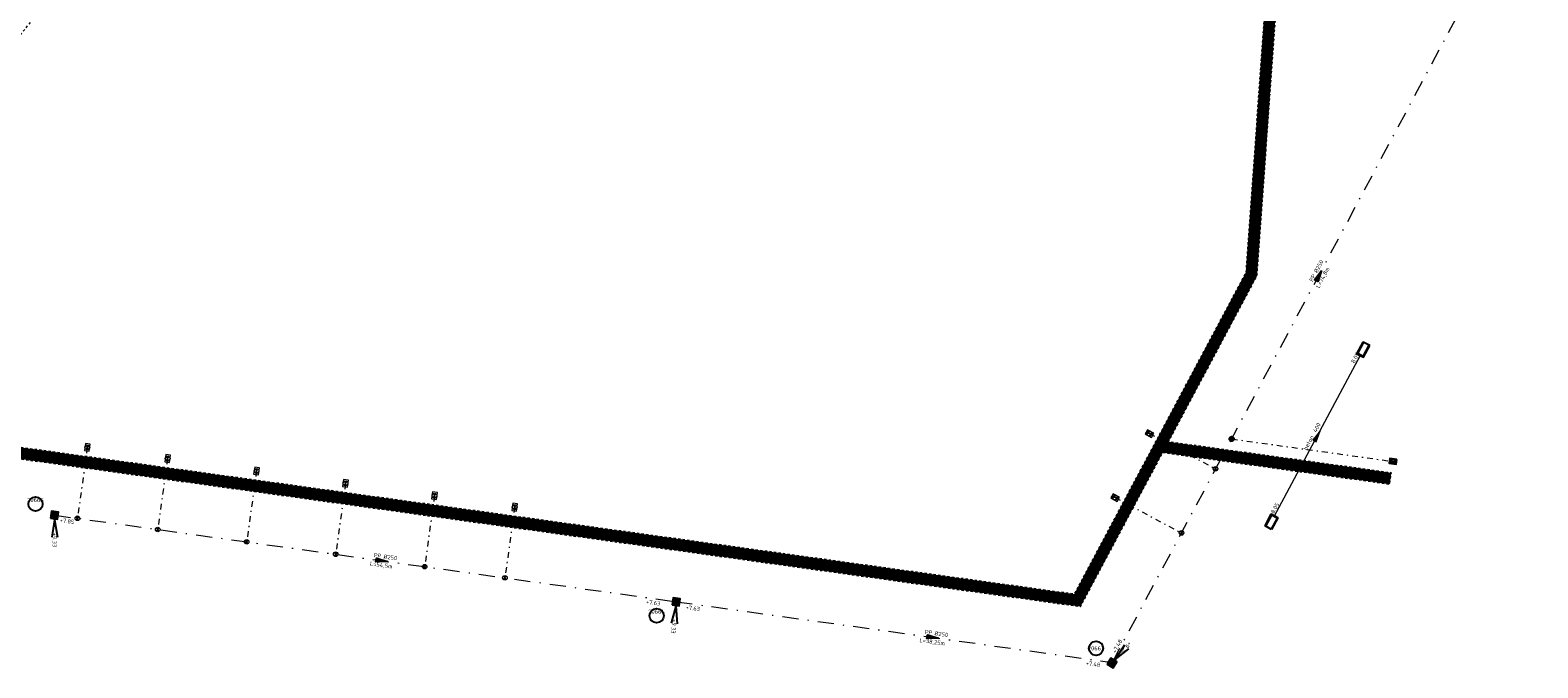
# Model space of a CAD drawing. Header units: metres. Extents: x 166295 to 169354, y 462100 to 463391.
# Tile 13 of 27: x 167630 to 167761, y 462532 to 462588. Entities that reach past the tile are written whole.
import ezdxf
from ezdxf.enums import TextEntityAlignment as Align

# ---------------------------------------------------------------- set-up
doc = ezdxf.new("R2010")
doc.units = ezdxf.units.M
doc.header["$LTSCALE"] = 0.2
for name, pattern in [('NLCS-HIDDEN', [4, 2, -2]), ('RI-VWA_HUISAANSLUITING', [6.1, 2.5, -1.8, 0, -1.8]), ('RI-VWA_PE', [15, 7, -4, 0, -4])]:
    doc.linetypes.add(name, pattern=pattern)
for name, color, linetype, lineweight in [('B-OI-WH-DUIKER-T18', 252, 'Continuous', 18), ('B-WE-KL-TRACE_WENSTRACE-G', 8, 'NLCS-HIDDEN', 18), ('B-WE-KL-TRACE_WENSTRACE-G2', 252, 'Continuous', 35), ('B-WE-KW-KUNSTWERK_DUIKER-G', 251, 'Continuous', 18), ('B-WE-RI-HWA_UITSTROOMBAK-S', 252, 'Continuous', 25), ('B-WE-RI-VWA_HUISAANSLUITING_PP_125-G', 252, 'RI-VWA_HUISAANSLUITING', 18), ('B-WE-RI-VWA_HUISAANSLUITING_PP_160-G', 252, 'RI-VWA_HUISAANSLUITING', 18), ('B-WE-RI-VWA_HULPSTUK-ONTSTOPPINGSSTUK_PP_125-S', 252, 'Continuous', 20), ('B-WE-RI-VWA_HULPSTUK-S', 252, 'Continuous', 25), ('B-WE-RI-VWA_HULPSTUK_INLAAT-KNEVELINLAAT_250-125-G', 252, 'Continuous', 20), ('B-WE-RI-VWA_PUTNUMMER-S', 252, 'Continuous', 25), ('B-WE-RI-VWA_RIOOLPUT_INSPECTIEPUT-S', 252, 'Continuous', 25), ('B-WE-RI-VWA_STROOMRICHTING-S', 252, 'Continuous', 25), ('B-WE-RI-VWA_TRANSPORTLEIDING_PE_250-G', 252, 'RI-VWA_PE', 18), ('N-WE-RI-VWA_PUTNUMMER-S', 32, 'Continuous', 25), ('N-WE-RI-VWA_RIOOLPUT_INSPECTIEPUT-S', 32, 'Continuous', 25)]:
    doc.layers.add(name, color=color, linetype=linetype, lineweight=lineweight)
doc.styles.add('NLCS-ISO', font='NLCS-ISO.ttf')

# ---------------------------------------------------------------- blocks, each defined once
blk = doc.blocks.new('*U43')
at = {"ltscale": 0.1}
blk.add_hatch(color=256, dxfattribs=at).paths.add_polyline_path([(2.500000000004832, 0), (-2.500000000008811, -0.8333333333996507), (-2.500000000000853, 0.8333333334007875)])
at = {"ltscale": 0.1, "flags": 128}
blk.add_lwpolyline([(2.500000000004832, 0), (-2.500000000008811, -0.8333333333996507), (-2.500000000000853, 0.8333333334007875)], close=True, dxfattribs=at)
at = {"ltscale": 0.1, "style": 'NLCS-ISO'}
for tag, p in [('MAT', (-0.5, 0.5000000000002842)), ('BOBL', (-134.5692568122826, -3.239999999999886))]:
    blk.add_attdef(tag, text='', height=1.8, dxfattribs=at).set_placement(p, align=Align.BOTTOM_RIGHT)
for tag, p in [('DIA', (0.5, 0.5000000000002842)), ('BOBR', (116.0963802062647, -3.24))]:
    blk.add_attdef(tag, text='', height=1.8, dxfattribs=at).set_placement(p, align=Align.BOTTOM_LEFT)
at = {"ltscale": 0.1, "style": 'NLCS-ISO', "flags": 1}
blk.add_attdef('PUTNR-L', text='', height=1.8, dxfattribs=at).set_placement((-0.8215082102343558, -5.885126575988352), align=Align.BOTTOM_RIGHT)
at = {"ltscale": 0.1, "style": 'NLCS-ISO'}
blk.add_attdef('JVA', text='', height=1.8, dxfattribs=at).set_placement((0, -0.9999999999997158), align=Align.TOP_CENTER)
at = {"ltscale": 0.1, "style": 'NLCS-ISO', "flags": 1}
blk.add_attdef('PUTNR-L', text='', height=1.8, dxfattribs=at).set_placement((1.948397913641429, -5.769780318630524), align=Align.BOTTOM_LEFT)
blk = doc.blocks.new('*U51')
at = {"ltscale": 0.1}
blk.add_hatch(color=256, dxfattribs=at).paths.add_polyline_path([(2.500000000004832, 0), (-2.500000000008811, -0.8333333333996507), (-2.500000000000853, 0.8333333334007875)])
at = {"ltscale": 0.1, "flags": 128}
blk.add_lwpolyline([(2.500000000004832, 0), (-2.500000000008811, -0.8333333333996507), (-2.500000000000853, 0.8333333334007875)], close=True, dxfattribs=at)
at = {"ltscale": 0.1, "style": 'NLCS-ISO'}
for tag, p in [('BOBL', (-180.0073561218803, 1.13686837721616e-13)), ('MAT', (-0.5, 0.5000000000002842))]:
    blk.add_attdef(tag, text='', height=1.8, dxfattribs=at).set_placement(p, align=Align.BOTTOM_RIGHT)
for tag, p in [('DIA', (0.5, 0.5000000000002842)), ('BOBR', (173.0944524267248, 0))]:
    blk.add_attdef(tag, text='', height=1.8, dxfattribs=at).set_placement(p, align=Align.BOTTOM_LEFT)
at = {"ltscale": 0.1, "style": 'NLCS-ISO', "flags": 1}
blk.add_attdef('PUTNR-L', text='', height=1.8, dxfattribs=at).set_placement((-0.8215082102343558, -5.885126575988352), align=Align.BOTTOM_RIGHT)
at = {"ltscale": 0.1, "style": 'NLCS-ISO'}
blk.add_attdef('JVA', text='', height=1.8, dxfattribs=at).set_placement((0, -0.9999999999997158), align=Align.TOP_CENTER)
at = {"ltscale": 0.1, "style": 'NLCS-ISO', "flags": 1}
blk.add_attdef('PUTNR-L', text='', height=1.8, dxfattribs=at).set_placement((1.948397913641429, -5.769780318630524), align=Align.BOTTOM_LEFT)
blk = doc.blocks.new('*U55')
at = {"ltscale": 0.1}
blk.add_hatch(color=256, dxfattribs=at).paths.add_polyline_path([(2.500000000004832, 0), (-2.500000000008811, -0.8333333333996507), (-2.500000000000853, 0.8333333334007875)])
at = {"ltscale": 0.1, "flags": 128}
blk.add_lwpolyline([(2.500000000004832, 0), (-2.500000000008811, -0.8333333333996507), (-2.500000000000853, 0.8333333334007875)], close=True, dxfattribs=at)
at = {"ltscale": 0.1, "style": 'NLCS-ISO'}
for tag, p in [('MAT', (-0.5, 0.5000000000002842)), ('BOBL', (-101.8314112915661, -3.239999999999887))]:
    blk.add_attdef(tag, text='', height=1.8, dxfattribs=at).set_placement(p, align=Align.BOTTOM_RIGHT)
for tag, p in [('DIA', (0.5, 0.5000000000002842)), ('BOBR', (67.33291779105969, -3.24))]:
    blk.add_attdef(tag, text='', height=1.8, dxfattribs=at).set_placement(p, align=Align.BOTTOM_LEFT)
at = {"ltscale": 0.1, "style": 'NLCS-ISO', "flags": 1}
blk.add_attdef('PUTNR-L', text='', height=1.8, dxfattribs=at).set_placement((-0.8215082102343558, -5.885126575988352), align=Align.BOTTOM_RIGHT)
at = {"ltscale": 0.1, "style": 'NLCS-ISO'}
blk.add_attdef('JVA', text='', height=1.8, dxfattribs=at).set_placement((0, -0.9999999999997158), align=Align.TOP_CENTER)
at = {"ltscale": 0.1, "style": 'NLCS-ISO', "flags": 1}
blk.add_attdef('PUTNR-L', text='', height=1.8, dxfattribs=at).set_placement((1.948397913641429, -5.769780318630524), align=Align.BOTTOM_LEFT)
blk = doc.blocks.new('SRI-HULP_INLAAT_125MM-SO')
h = blk.add_hatch(color=256)
h.dxf.hatch_style = 1
h.paths.add_polyline_path([(-0.7071067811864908, 0.7071067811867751, 0.1989123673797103), (-1.000000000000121, 0, 0.1989123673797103), (-0.7071067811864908, -0.7071067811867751), (0, -1.387778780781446e-17)])
h = blk.add_hatch(color=256)
h.dxf.hatch_style = 1
h.paths.add_polyline_path([(1.000000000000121, 0, 0.1989123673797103), (0.7071067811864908, 0.7071067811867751), (0, -1.387778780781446e-17), (0.7071067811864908, -0.7071067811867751, 0.1989123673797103)])
for p, q in [((-0.7071067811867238, 0.707106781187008), (0.7071067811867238, -0.707106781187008)), ((-0.7071067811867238, -0.707106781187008), (0.7071067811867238, 0.707106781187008))]:
    blk.add_line(p, q)
blk.add_circle((0, 0), 1.000000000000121)
blk = doc.blocks.new('SRI-HULP_ONTSTOP-SO')
at = {"ltscale": 0.1}
for points in [[(-0.8736528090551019, 0.5824352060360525, 0.1480687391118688), (-1.050000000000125, 2.273736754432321e-13, 0.1480687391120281), (-0.8736528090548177, -0.5824352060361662), (-5.115907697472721e-13, -3.410605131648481e-13)], [(-2.273736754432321e-13, -3.410605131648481e-13), (0.8736528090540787, -0.5824352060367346, 0.1480687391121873), (1.04999999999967, 2.273736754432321e-13, 0.1480687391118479), (0.8736528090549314, 0.5824352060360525)]]:
    blk.add_hatch(color=256, dxfattribs=at).paths.add_polyline_path(points)
for p, q in [((0.8736528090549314, 0.5824352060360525), (-0.8736528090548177, -0.5824352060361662)), ((-0.8736528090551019, 0.5824352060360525), (0.8736528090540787, -0.5824352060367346))]:
    blk.add_line(p, q, dxfattribs=at)
at = {"flags": 128}
blk.add_lwpolyline([(-1.575000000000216, -1.049999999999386), (1.574999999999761, -1.049999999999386), (1.574999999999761, 1.050000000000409), (-1.575000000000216, 1.050000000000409)], close=True, dxfattribs=at)
at = {"ltscale": 0.1}
blk.add_circle((-2.273736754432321e-13, 2.273736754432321e-13), 1.049999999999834, dxfattribs=at)
blk = doc.blocks.new('SRI-HULP_INLAAT_160MM-SO')
h = blk.add_hatch(color=256)
h.dxf.hatch_style = 1
h.paths.add_polyline_path([(2.854383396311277e-13, 0.7102179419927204), (-5.828670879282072e-14, 0), (0.7102179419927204, 5.551115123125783e-17, 0.4142135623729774)])
h.paths.add_polyline_path([(-5.834221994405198e-14, 0), (-0.7102179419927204, -5.551115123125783e-17, 0.4142135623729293), (-4.019562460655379e-13, -0.7102179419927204)])
for p, q in [((-0.7102179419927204, -2.956876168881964e-17), (0.7102179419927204, 2.956876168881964e-17)), ((2.854568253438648e-13, 0.7102179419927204), (-4.019284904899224e-13, -0.7102179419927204))]:
    blk.add_line(p, q)
for radius in [1.000000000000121, 0.7102179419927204]:
    blk.add_circle((0, 0), radius)
blk = doc.blocks.new('*U150')
for q in [(5.484884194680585, 7.856751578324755), (7.330576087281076, 6.170506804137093)]:
    blk.add_line((1.348995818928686, 1.47655351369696), q)
blk.add_circle((-6.92947477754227, 6.413176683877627), 3.090853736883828)
at = {"ltscale": 0.1, "style": 'NLCS-ISO'}
blk.add_attdef('PUTNR', text='', height=1.8, dxfattribs=at).set_placement((-6.92947477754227, 6.413176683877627), align=Align.MIDDLE_CENTER)
blk.add_attdef('PUTHGT', text='', height=1.8, rotation=227.5848278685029, dxfattribs=at).set_placement((8.051701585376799, 8.854481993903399), align=Align.MIDDLE_LEFT)
blk = doc.blocks.new('*U149')
for q in [(-2.164753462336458, -9.33414926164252), (0.3234796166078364, -9.576422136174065)]:
    blk.add_line((-0.1938182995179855, -1.990586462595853), q)
blk.add_circle((-8.533533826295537, -6.099627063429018), 3.090853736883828)
at = {"ltscale": 0.1, "style": 'NLCS-ISO'}
blk.add_attdef('PUTNR', text='', height=1.8, dxfattribs=at).set_placement((-8.533533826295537, -4.299627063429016), align=Align.MIDDLE_CENTER)
blk.add_attdef('PUTHGT', text='', height=1.8, rotation=264.4387868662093, dxfattribs=at).set_placement((-0.7133389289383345, -7.614625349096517), align=Align.MIDDLE_LEFT)
blk = doc.blocks.new('*U159')
for q in [(-1.250000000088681, -9.49999999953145), (1.250000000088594, -9.499999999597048)]:
    blk.add_line((4.02273746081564e-14, -1.999999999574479), q)
blk.add_circle((-8.312068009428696, 4.786723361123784), 3.090853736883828)
at = {"ltscale": 0.1, "style": 'NLCS-ISO'}
blk.add_attdef('PUTNR', text='', height=1.8, dxfattribs=at).set_placement((-8.312068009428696, 6.586723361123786), align=Align.MIDDLE_CENTER)
blk.add_attdef('PUTHGT', text='', height=1.8, rotation=269.9999999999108, dxfattribs=at).set_placement((0.02794546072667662, -7.647914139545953), align=Align.MIDDLE_LEFT)
blk = doc.blocks.new('*U231')
at = {"ltscale": 0.1}
blk.add_hatch(color=256, dxfattribs=at).paths.add_polyline_path([(2.500000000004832, 3.0616169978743e-16), (-2.500000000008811, 0.8333333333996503), (-2.500000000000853, -0.8333333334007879)])
at = {"ltscale": 0.1, "flags": 128}
blk.add_lwpolyline([(2.500000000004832, 3.0616169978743e-16), (-2.500000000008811, 0.8333333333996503), (-2.500000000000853, -0.8333333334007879)], close=True, dxfattribs=at)
at = {"ltscale": 0.1, "style": 'NLCS-ISO'}
for tag, p in [('BOBL', (-33.85530441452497, 1.13686837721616e-13)), ('MAT', (-1, 0.5000000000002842))]:
    blk.add_attdef(tag, text='', height=1.8, dxfattribs=at).set_placement(p, align=Align.BOTTOM_RIGHT)
for tag, p in [('DIA', (1, 0.5000000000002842)), ('BOBR', (35.15464357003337, 0))]:
    blk.add_attdef(tag, text='', height=1.8, dxfattribs=at).set_placement(p, align=Align.BOTTOM_LEFT)
blk.add_attdef('JVA', text='', height=1.8, dxfattribs=at).set_placement((0, -0.9999999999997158), align=Align.TOP_CENTER)
blk = doc.blocks.new('SRI-UITSTROOMBAK-SO')
for p, q in [((-3.249999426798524, 11.55924730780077), (3.249999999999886, 11.55924730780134)), ((-3.249999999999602, -2.273736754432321e-13), (-3.249999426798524, 11.55924730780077)), ((-3.250000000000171, -2.273736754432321e-13), (3.250000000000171, 3.410605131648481e-13)), ((-2.749999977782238, 0.5000000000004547), (-2.749999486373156, 11.55924730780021)), ((-2.749999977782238, 0.5000000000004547), (2.750000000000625, 0.5000000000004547)), ((2.750000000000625, 0.5000000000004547), (2.750000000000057, 11.55924730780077)), ((3.250000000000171, 3.410605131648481e-13), (3.250000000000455, 11.55924730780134))]:
    blk.add_line(p, q)
at = {"flags": 128}
blk.add_lwpolyline([(-3.249999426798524, 11.55924730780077), (3.250000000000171, 11.55924730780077), (3.250000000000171, 3.410605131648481e-13), (-3.249999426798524, 3.410605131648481e-13)], close=True, dxfattribs=at)
blk = doc.blocks.new('Inspectieputdeksel 610x610')
h = blk.add_hatch()
h.set_pattern_fill('ANGLE', color=253, scale=0.2)
h.set_pattern_definition([(0, (0, 0), (0, 0.05500000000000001), [0.04000000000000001, -0.015]), (90, (0, 0), (-0.05500000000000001, 3.367778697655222e-18), [0.04000000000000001, -0.015])])
h.paths.add_polyline_path([(-0.3049999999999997, -0.3049999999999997), (0.3049999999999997, -0.3049999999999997), (0.3049999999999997, 0.3049999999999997), (-0.3049999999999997, 0.3049999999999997)])
blk.add_lwpolyline([(-0.3049999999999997, -0.3049999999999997), (0.3049999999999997, -0.3049999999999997), (0.3049999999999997, 0.3049999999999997), (-0.3049999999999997, 0.3049999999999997)], close=True)
blk.add_circle((0, 0), 0.26)

msp = doc.modelspace()

# ---------------------------------------------------------------- linework, layer by layer
at = {"layer": 'B-WE-KL-TRACE_WENSTRACE-G', "ltscale": 0.5, "flags": 128}
for points in [[(167410.6650718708, 462818.3592539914), (167410.8315606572, 462817.3732106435), (167412.845886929, 462817.7133201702), (167420.873697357, 462815.0065535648), (167422.3219509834, 462814.5182405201, 0.09444567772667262), (167433.0421417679, 462813.041734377, -0.001561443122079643), (167438.2130450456, 462813.2918887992, -0.03151026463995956), (167534.7720763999, 462811.6886145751, -0.02225016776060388), (167602.4734430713, 462803.2438039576, 0.04121191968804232), (167606.4412021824, 462802.9008894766, 0.04101338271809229), (167610.3925346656, 462803.2103045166), (167613.7200965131, 462803.7641914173), (167607.6358939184, 462769.5208694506, 0.03697781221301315), (167499.7675601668, 462781.3576467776, 0.0239721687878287), (167490.8701120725, 462781.2458816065, 0.01276167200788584), (167481.3180008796, 462780.4221961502, -0.001382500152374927), (167480.1517472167, 462780.2948343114, -0.01500998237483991), (167467.4538975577, 462779.3280351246, -0.007234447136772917), (167461.3181135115, 462779.1346581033, 0.007721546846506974), (167438.7023777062, 462778.3998409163, 0.003041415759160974), (167429.802182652, 462777.9187128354), (167423.8062991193, 462773.5783567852, 0.07767380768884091), (167422.2718883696, 462772.0555087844), (167419.9502115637, 462771.6623409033), (167420.1171808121, 462770.6763787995), (167422.8558771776, 462771.1401674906, -0.0941133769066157), (167424.392676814, 462772.7683190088), (167430.1526939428, 462776.9379338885, -0.002941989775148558), (167438.7502821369, 462777.4009889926, -0.007721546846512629), (167461.335149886, 462778.1348032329, 0.00723444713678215), (167467.4998558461, 462778.3290917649, 0.01500998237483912), (167480.2575586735, 462779.3004481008, 0.001382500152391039), (167481.4293096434, 462779.4284102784, -0.01276167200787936), (167490.9305711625, 462780.2477109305, -0.0239721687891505), (167499.7321932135, 462780.358272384, -0.03294077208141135), (167595.8021163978, 462770.5995577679), (167586.8417417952, 462720.168463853, 0.05506159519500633), (167487.372416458, 462726.2654421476), (167472.5001605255, 462725.5391942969), (167455.8347042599, 462724.7253801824), (167455.8834785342, 462723.7265703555), (167472.9626553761, 462724.560587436), (167487.4211907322, 462725.2666323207, -0.05506302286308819), (167586.6738872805, 462719.1826487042), (167583.2355711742, 462699.3105586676, 0.0342056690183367), (167518.4159504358, 462704.6717789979), (167518.3156469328, 462704.5757524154, 0.01620695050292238), (167490.3384025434, 462704.2397624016), (167475.1043954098, 462703.5003440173), (167474.7855313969, 462676.9900938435), (167469.7861221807, 462677.0514365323), (167469.7738531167, 462676.0515118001), (167474.7733692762, 462675.9901677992), (167513.5175865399, 462675.5230555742), (167512.4419340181, 462643.913577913), (167472.8932938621, 462644.3892724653), (167472.8812666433, 462643.3893447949), (167515.6061671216, 462642.8754459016, -0.0279587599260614), (167510.7128068, 462604.7942822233), (167507.1208654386, 462604.852856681), (167506.5811693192, 462571.7572568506), (167454.4887013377, 462572.6067384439), (167455.1290405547, 462611.9019755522), (167454.1291733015, 462611.9182689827), (167453.4725408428, 462571.6231762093), (167507.5647313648, 462570.7410847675), (167508.1044274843, 462603.8366845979), (167511.5405375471, 462603.7806513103, 0.02861611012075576), (167516.6078841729, 462642.8633971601), (167527.4658491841, 462642.7327965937, -0.01284816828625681), (167525.7226909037, 462624.5532080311, -0.01549334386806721), (167522.3824006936, 462602.7867264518), (167521.8375361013, 462599.8468507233), (167517.0415756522, 462573.9697283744), (167535.4037581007, 462568.6863826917, 0.006774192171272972), (167548.3311898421, 462565.1556943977, 0.02733187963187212), (167601.3019537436, 462554.5053427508), (167584.5661018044, 462534.137168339), (167585.3387377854, 462533.5023190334), (167602.4580070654, 462554.3371270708), (167683.7486810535, 462543.0141675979), (167721.6609595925, 462537.7333749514), (167728.7972181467, 462551.1067466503), (167748.5125073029, 462548.3606085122), (167748.6504651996, 462549.3510466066), (167729.2987120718, 462552.046547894), (167736.9936008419, 462566.4667944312), (167738.6882005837, 462590.2105341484), (167739.8855045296, 462606.9864562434), (167749.7732976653, 462606.2807606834), (167757.9284266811, 462605.698726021), (167760.8571621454, 462611.1871857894), (167770.6073077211, 462629.4589902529), (167789.5822062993, 462625.2777764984), (167789.7973987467, 462626.2543481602), (167771.0962357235, 462630.3752429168), (167774.9170004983, 462637.535368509), (167785.9320102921, 462658.1775326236), (167786.9239321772, 462660.0363974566, 0.005181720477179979), (167805.9567630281, 462655.9741381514), (167806.1553498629, 462656.9542214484, -0.005108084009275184), (167787.4123696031, 462660.9517307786), (167819.5916040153, 462721.2557205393, 0.22308673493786), (167821.9338424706, 462724.9842936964, 0.003247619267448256), (167821.9737516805, 462725.3285703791, 0.1334287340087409), (167819.7948477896, 462739.1482945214), (167806.8577486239, 462767.9886396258, 0.06134239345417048), (167794.6219235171, 462788.207991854), (167807.8810033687, 462804.3448011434, -0.179073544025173), (167839.3749796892, 462822.7381416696), (168165.7408860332, 462880.1736369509), (168165.5675645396, 462881.1585022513), (167839.2016581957, 462823.72300697, 0.1790735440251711), (167807.1083673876, 462804.9796504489), (167793.9852394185, 462789.0082998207, 0.05365254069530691), (167779.3689052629, 462803.6505555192, 0.09357673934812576), (167747.7580446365, 462820.6119104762, 0.00550491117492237), (167745.7211176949, 462821.2305344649), (167725.9765075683, 462826.9904111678), (167715.4607703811, 462830.0790474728, 0.02371252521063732), (167718.1987352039, 462848.320271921, 0.03288304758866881), (167719.1144852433, 462873.8697552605), (167718.1149326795, 462873.8398441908, -0.03247746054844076), (167717.235445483, 462848.7337945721, 0.04360511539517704), (167585.81614665, 462891.946216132, 0.008075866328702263), (167560.7351838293, 462897.4067423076), (167560.935868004, 462897.9334191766), (167569.9753439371, 462921.6566793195), (167569.0408829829, 462922.0127449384), (167560.7261148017, 462900.1914125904, 0.03618447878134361), (167447.143091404, 462914.4182509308), (167447.0908465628, 462913.4196166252, -0.0361310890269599), (167560.3650124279, 462899.2437331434), (167560.0014070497, 462898.2894847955), (167548.4489479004, 462867.9711349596, 0.0009685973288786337), (167548.0987419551, 462867.0362900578, 0.01383445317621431), (167543.5008326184, 462853.5627117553), (167531.3898990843, 462858.1390204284, 0.06549704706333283), (167506.1705512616, 462864.0565634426), (167478.3269906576, 462866.840854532), (167477.2764349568, 462868.1248610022), (167450.3903603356, 462870.813405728), (167450.2908589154, 462869.818368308), (167476.7647755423, 462867.1710384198), (167477.815331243, 462865.8870319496), (167506.0710498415, 462863.0615260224, -0.06549704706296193), (167531.036426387, 462857.2035755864), (167543.2054628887, 462852.6053117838, 0.004912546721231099), (167541.7718765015, 462847.7566445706, 0.009100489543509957), (167539.3780714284, 462838.7354266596, 0.02584144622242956), (167534.3886129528, 462812.7222395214, 0.02828523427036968), (167447.5924202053, 462814.6704529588), (167447.4450646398, 462827.6632993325), (167445.1452216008, 462827.6364174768), (167445.1569093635, 462826.6364857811), (167446.4564734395, 462826.6516758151), (167446.5927501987, 462814.6356858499, 0.002744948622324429), (167438.1678437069, 462814.2908666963, 0.001561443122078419), (167432.9907019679, 462814.0404104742, -0.09444567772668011), (167422.641452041, 462815.4658264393), (167421.1931984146, 462815.954139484), (167412.9272259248, 462818.7412080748)], [(167603.2024096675, 462555.2430936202), (167643.8915325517, 462604.7633184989, 0.007553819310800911), (167658.7786277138, 462601.1673089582, 0.01899447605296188), (167696.6286186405, 462594.1263560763), (167698.1125575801, 462593.9104873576, 0.005193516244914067), (167708.5502215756, 462592.5183826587), (167737.622221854, 462589.321718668), (167736.0112716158, 462566.7500268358), (167721.1074056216, 462538.8201335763), (167683.8866389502, 462544.0046056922)]]:
    msp.add_lwpolyline(points, format="xyb", close=True, dxfattribs=at)
at = {"layer": 'B-WE-KL-TRACE_WENSTRACE-G2', "const_width": 1, "flags": 128}
msp.add_lwpolyline([(167602.249531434, 462554.8709927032), (167683.8176600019, 462543.509386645), (167721.3841826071, 462538.2767542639), (167728.5204411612, 462551.6501259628), (167736.5024362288, 462566.6084106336), (167738.1894691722, 462590.246128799), (167739.4223677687, 462607.5207823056), (167749.808892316, 462606.7794920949), (167757.6401589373, 462606.220571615), (167760.4160376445, 462611.4225773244), (167770.3446663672, 462630.0288597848), (167774.4758759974, 462637.770760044), (167785.4908857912, 462658.4129241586), (167786.6620252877, 462660.6076433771), (167819.2134690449, 462721.6091546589, 0.2302295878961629)], format="xyb", dxfattribs=at)
msp.add_lwpolyline([(167602.249531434, 462554.8709927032), (167683.8176600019, 462543.509386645), (167721.3841826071, 462538.2767542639), (167728.5204411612, 462551.6501259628), (167736.5024362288, 462566.6084106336), (167738.1894691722, 462590.246128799), (167739.4223677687, 462607.5207823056), (167749.808892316, 462606.7794920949), (167757.6401589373, 462606.220571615), (167760.4160376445, 462611.4225773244), (167770.3446663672, 462630.0288597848), (167774.4758759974, 462637.770760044), (167785.4908857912, 462658.4129241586), (167786.6620252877, 462660.6076433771), (167819.2134690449, 462721.6091546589, 0.2302295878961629)], format="xyb", dxfattribs=at)
msp.add_lwpolyline([(167728.866197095, 462551.6019656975), (167748.5814862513, 462548.8558275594)], dxfattribs=at)
at = {"layer": 'B-WE-KW-KUNSTWERK_DUIKER-G'}
msp.add_lwpolyline([(167738.4849406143, 462545.5563845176), (167745.96903606, 462559.5816036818)], dxfattribs=at)
at = {"layer": 'B-WE-RI-VWA_HUISAANSLUITING_PP_125-G'}
msp.add_line((167635.428079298, 462551.5621108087), (167634.5699811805, 462545.4015858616), dxfattribs=at)
for points in [[(167727.640384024, 462552.7622527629), (167733.3776361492, 462549.7007615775)], [(167642.3958112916, 462550.5915770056), (167641.5377131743, 462544.4310520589)], [(167650.1212284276, 462549.5155054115), (167649.2631303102, 462543.3549804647)], [(167657.8466455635, 462548.4394338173), (167656.9885474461, 462542.2789088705)], [(167665.5720627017, 462547.3633622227), (167664.7139645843, 462541.202837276)], [(167724.6744595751, 462547.2041007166), (167730.4253253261, 462544.1353450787)], [(167672.5397946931, 462546.3928284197), (167671.6816965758, 462540.2323034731)]]:
    msp.add_lwpolyline(points, dxfattribs=at)
at = {"layer": 'B-WE-RI-VWA_HUISAANSLUITING_PP_160-G'}
msp.add_lwpolyline([(167734.7800189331, 462552.2927121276), (167748.7884230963, 462550.341484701)], dxfattribs=at)
at = {"layer": 'B-WE-RI-VWA_TRANSPORTLEIDING_PE_250-G', "flags": 128}
for points in [[(167724.4241823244, 462532.885814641), (167759.6481137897, 462598.8956652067)], [(167632.5891049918, 462545.6775016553), (167686.5634391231, 462538.159428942)], [(167686.5634391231, 462538.159428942), (167724.4241823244, 462532.885814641)]]:
    msp.add_lwpolyline(points, dxfattribs=at)

# ---------------------------------------------------------------- block references
at = {"layer": 'B-OI-WH-DUIKER-T18', "xscale": 0.2, "yscale": 0.2, "zscale": 0.2, "rotation": 61.9148606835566}
msp.add_blockref('*U231', (167742.2209455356, 462552.5576698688), dxfattribs=at).add_auto_attribs({'MAT': 'beton', 'DIA': '400', 'BOBL': '8.05', 'BOBR': '8.05'})
at = {"layer": 'B-WE-RI-HWA_UITSTROOMBAK-S', "yscale": 0.1, "zscale": 0.1}
for p, xscale, rotation in [((167745.9454968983, 462559.5374912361), -0.1, 331.9148588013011), ((167738.5084797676, 462545.6004969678), 0.1, 151.9148621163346)]:
    msp.add_blockref('SRI-UITSTROOMBAK-SO', p, dxfattribs=dict(at, xscale=xscale, rotation=rotation))
at = {"layer": 'B-WE-RI-VWA_HULPSTUK-ONTSTOPPINGSSTUK_PP_125-S'}
for p, xscale, yscale, zscale, rotation in [((167727.640687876, 462552.7625947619), 0.1999999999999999, 0.1999999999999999, 0.1999999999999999, 331.9592505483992), ((167635.4253201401, 462551.5621108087), 0.2, 0.2, 0.2, 262.0703042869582), ((167642.3960101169, 462550.5911649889), 0.2, 0.2, 0.2, 262.0703042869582), ((167650.1214272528, 462549.5150933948), 0.2, 0.2, 0.2, 262.0703042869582), ((167657.8468443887, 462548.4390218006), 0.2, 0.2, 0.2, 262.0703042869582), ((167665.5722615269, 462547.362950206), 0.2, 0.2, 0.2, 262.0703042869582), ((167672.5372343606, 462546.372607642), 0.2, 0.2, 0.2, 262.0703042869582), ((167724.674079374, 462547.2048077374), 0.1999999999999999, 0.1999999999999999, 0.1999999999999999, 331.9592505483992)]:
    msp.add_blockref('SRI-HULP_ONTSTOP-SO', p, dxfattribs=dict(at, xscale=xscale, yscale=yscale, zscale=zscale, rotation=rotation))
at = {"layer": 'B-WE-RI-VWA_HULPSTUK-S', "xscale": 0.2, "yscale": 0.2, "zscale": 0.2}
msp.add_blockref('SRI-HULP_INLAAT_160MM-SO', (167734.7800189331, 462552.2927121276), dxfattribs=at)
at = {"layer": 'B-WE-RI-VWA_HULPSTUK-S', "xscale": 0.2, "yscale": 0.2, "zscale": 0.2, "rotation": 172.0703042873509}
msp.add_blockref('SRI-HULP_ONTSTOP-SO', (167748.7884230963, 462550.341484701), dxfattribs=at)
at = {"layer": 'B-WE-RI-VWA_HULPSTUK_INLAAT-KNEVELINLAAT_250-125-G', "rotation": 87.33560496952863}
for p, xscale, yscale, zscale in [((167733.3776361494, 462549.7007615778), 0.1999999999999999, 0.1999999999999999, 0.1999999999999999), ((167634.5699811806, 462545.4015858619), 0.2, 0.2, 0.2), ((167641.5377131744, 462544.4310520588), 0.1999999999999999, 0.1999999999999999, 0.1999999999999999), ((167730.426718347, 462544.1346017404), 0.1999999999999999, 0.1999999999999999, 0.1999999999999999), ((167649.2631303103, 462543.354980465), 0.1999999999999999, 0.1999999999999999, 0.1999999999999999), ((167656.9885474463, 462542.2789088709), 0.1999999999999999, 0.1999999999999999, 0.1999999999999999), ((167664.7139645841, 462541.2028372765), 0.1999999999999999, 0.1999999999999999, 0.1999999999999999), ((167671.6816965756, 462540.2323034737), 0.1999999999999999, 0.1999999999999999, 0.1999999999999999)]:
    msp.add_blockref('SRI-HULP_INLAAT_125MM-SO', p, dxfattribs=dict(at, xscale=xscale, yscale=yscale, zscale=zscale))
at = {"layer": 'B-WE-RI-VWA_PUTNUMMER-S', "xscale": 0.2, "yscale": 0.2, "zscale": 0.2}
msp.add_blockref('*U150', (167724.3961462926, 462532.8332749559), dxfattribs=at).add_auto_attribs({'PUTNR': '20663', 'PUTHGT': '+9.26'})
at = {"layer": 'B-WE-RI-VWA_RIOOLPUT_INSPECTIEPUT-S', "rotation": 329.6950618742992}
msp.add_blockref('Inspectieputdeksel 610x610', (167724.3961462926, 462532.8332749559), dxfattribs=at)
at = {"layer": 'B-WE-RI-VWA_STROOMRICHTING-S'}
for name, p, xscale, yscale, zscale, rotation, values in [('*U51', (167742.3510183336, 462566.4807631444), 0.2, 0.2, 0.2, 61.91486068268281, {'MAT': 'PP', 'DIA': '%%c250', 'JVA': 'L=74,8m', 'BOBL': '+7.48', 'BOBR': '+7.18'}), ('*U43', (167660.9993688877, 462541.7202424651), 0.2, 0.2, 0.2, 352.0703042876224, {'MAT': 'PP', 'DIA': '%%c250', 'JVA': 'L=54,5m', 'BOBL': '+7.85', 'BOBR': '+7.63'}), ('*U55', (167708.8358913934, 462535.0571041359), 0.1999999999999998, 0.1999999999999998, 0.1999999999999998, 352.0703042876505, {'MAT': 'PP', 'DIA': '%%c250', 'JVA': 'L=38,25m', 'BOBL': '+7.63', 'BOBR': '+7.48'})]:
    msp.add_blockref(name, p, dxfattribs=dict(at, xscale=xscale, yscale=yscale, zscale=zscale, rotation=rotation)).add_auto_attribs(values)
at = {"layer": 'N-WE-RI-VWA_PUTNUMMER-S', "xscale": 0.2, "yscale": 0.2, "zscale": 0.2}
for name, p, values in [('*U159', (167632.5891049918, 462545.6775016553), {'PUTNR': '20665', 'PUTHGT': '+9.33'}), ('*U149', (167686.5634391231, 462538.159428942), {'PUTNR': '20664', 'PUTHGT': '+9.33'})]:
    msp.add_blockref(name, p, dxfattribs=at).add_auto_attribs(values)
at = {"layer": 'N-WE-RI-VWA_RIOOLPUT_INSPECTIEPUT-S', "rotation": 352.0703042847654}
for p in [(167632.5891049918, 462545.6775016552), (167686.5634391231, 462538.159428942)]:
    msp.add_blockref('Inspectieputdeksel 610x610', p, dxfattribs=at)

doc.saveas('drawing.dxf')
